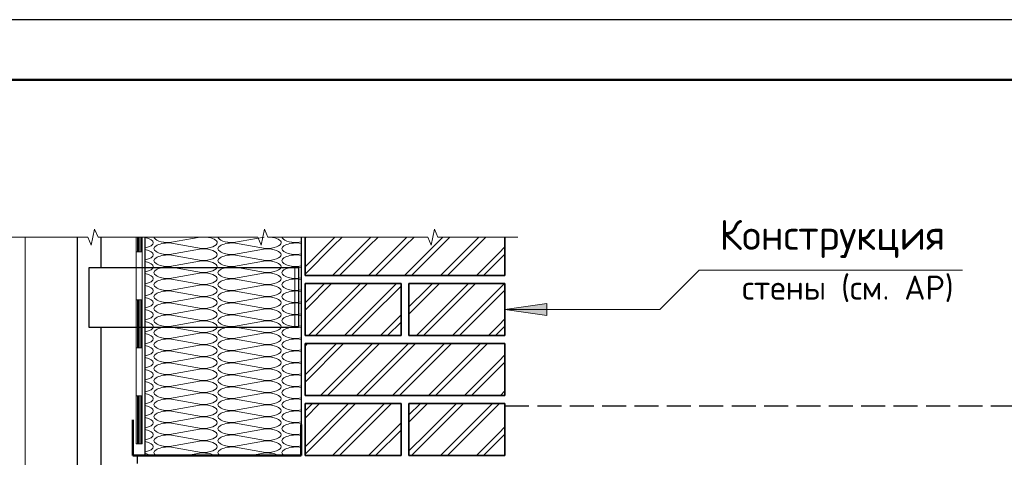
# Model space of a CAD drawing. Header units: millimetres. Extents: x 0 to 21000, y 0 to 14850.
# Tile 55 of 56: x 14638 to 18741, y 13027 to 14850. Entities that reach past the tile are written whole.
import ezdxf

# ---------------------------------------------------------------- set-up
doc = ezdxf.new("R2010")
doc.units = ezdxf.units.MM
doc.linetypes.add('______2', pattern=[135, 100, -35])
doc.layers.add('Standard', color=7, linetype='Continuous', lineweight=25)
doc.layers.add('Размерная линия_ общее', color=7, linetype='Continuous', lineweight=13)
doc.styles.add('ISOCPEUR', font='txt')

msp = doc.modelspace()

# ---------------------------------------------------------------- linework, layer by layer
at = {"layer": 'Standard', "color": 7, "linetype": 'Continuous', "lineweight": 25, "transparency": 33554687}
for p, q in [((21000, 14850), (0, 14850)), ((15160.2, 13034), (15160.2, 13944.2)), ((15160.2, 13034), (15160.2, 13944.2)), ((15810.2, 13944.2), (15810.2, 13034)), ((15810.2, 13944.2), (15810.2, 13034)), ((15810.2, 13034), (15160.2, 13034)), ((15810.2, 13034), (15160.2, 13034))]:
    msp.add_line(p, q, dxfattribs=at)
at = {"layer": 'Standard', "color": 7, "linetype": 'Continuous', "lineweight": 50, "transparency": 33554687}
for p, q in [((1000, 14600), (20750, 14600)), ((15109.8, 13183.2), (15109.8, 13034)), ((15109.8, 13183.2), (15109.8, 13034)), ((15810.2, 13034), (15810.2, 13163.2)), ((15810.2, 13034), (15810.2, 13163.2)), ((15109.8, 13034), (15810.2, 13034)), ((15109.8, 13034), (15810.2, 13034))]:
    msp.add_line(p, q, dxfattribs=at)
at = {"layer": 'Standard', "color": 7, "linetype": 'Continuous', "lineweight": 13, "transparency": 33554687}
for p, q in [((14935.9, 13910.9), (14950.1, 13977.6)), ((14950.1, 13977.6), (14964.2, 13944.2)), ((15644.1, 13910.9), (15658.3, 13977.6)), ((15658.3, 13977.6), (15672.5, 13944.2)), ((16352.4, 13910.9), (16366.5, 13977.6)), ((16366.5, 13977.6), (16380.7, 13944.2)), ((14588.9, 13944.2), (14921.7, 13944.2)), ((14921.7, 13944.2), (14935.9, 13910.9)), ((14964.2, 13944.2), (15297.1, 13944.2)), ((15262.4, 13921.3), (15389.6, 13944.2)), ((15262.4, 13921.3), (15389.6, 13944.2)), ((15395.8, 13896.3), (15262.4, 13920.3)), ((15395.8, 13896.3), (15262.4, 13920.3)), ((15297.1, 13944.2), (15630, 13944.2)), ((15529.1, 13921.3), (15656.2, 13944.2)), ((15529.1, 13921.3), (15656.2, 13944.2)), ((15662.4, 13896.3), (15529.1, 13920.3)), ((15662.4, 13896.3), (15529.1, 13920.3)), ((15630, 13944.2), (15644.1, 13910.9)), ((15672.5, 13944.2), (16005.3, 13944.2)), ((15795.8, 13921.3), (15810.2, 13924)), ((15795.8, 13921.3), (15810.2, 13924)), ((15810.2, 13917.7), (15795.8, 13920.3)), ((15810.2, 13917.7), (15795.8, 13920.3)), ((16005.3, 13944.2), (16338.2, 13944.2)), ((16338.2, 13944.2), (16352.4, 13910.9)), ((16380.7, 13944.2), (16713.6, 13944.2)), ((16713.6, 13944.2), (16713.6, 13944.2)), ((15262.4, 13871.3), (15395.8, 13895.3)), ((15262.4, 13871.3), (15395.8, 13895.3)), ((15529.1, 13871.3), (15662.4, 13895.3)), ((15529.1, 13871.3), (15662.4, 13895.3)), ((15795.8, 13871.3), (15810.2, 13874)), ((15795.8, 13871.3), (15810.2, 13874)), ((15395.8, 13846.3), (15262.4, 13870.3)), ((15395.8, 13846.3), (15262.4, 13870.3)), ((15262.4, 13821.3), (15395.8, 13845.3)), ((15262.4, 13821.3), (15395.8, 13845.3)), ((15662.4, 13846.3), (15529.1, 13870.3)), ((15662.4, 13846.3), (15529.1, 13870.3)), ((15529.1, 13821.3), (15662.4, 13845.3)), ((15529.1, 13821.3), (15662.4, 13845.3)), ((15810.2, 13867.7), (15795.8, 13870.3)), ((15810.2, 13867.7), (15795.8, 13870.3)), ((15395.8, 13796.3), (15262.4, 13820.3)), ((15395.8, 13796.3), (15262.4, 13820.3)), ((15262.4, 13771.3), (15395.8, 13795.3)), ((15262.4, 13771.3), (15395.8, 13795.3)), ((15662.4, 13796.3), (15529.1, 13820.3)), ((15662.4, 13796.3), (15529.1, 13820.3)), ((15529.1, 13771.3), (15662.4, 13795.3)), ((15529.1, 13771.3), (15662.4, 13795.3)), ((15800.2, 13817.1), (15784.1, 13817.1)), ((15784.1, 13817.1), (15784.1, 13567.1)), ((15800.2, 13817.1), (15784.1, 13817.1)), ((15784.1, 13817.1), (15784.1, 13567.1)), ((15795.8, 13821.3), (15810.2, 13824)), ((15795.8, 13821.3), (15810.2, 13824)), ((15810.2, 13817.7), (15795.8, 13820.3)), ((15810.2, 13817.7), (15795.8, 13820.3)), ((15800.2, 13567.1), (15800.2, 13817.1)), ((15800.2, 13567.1), (15800.2, 13817.1)), ((17469.8, 13806), (17306.2, 13642.4)), ((18566.6, 13806), (17469.8, 13806)), ((15395.8, 13746.3), (15262.4, 13770.3)), ((15395.8, 13746.3), (15262.4, 13770.3)), ((15662.4, 13746.3), (15529.1, 13770.3)), ((15662.4, 13746.3), (15529.1, 13770.3)), ((15795.8, 13771.3), (15810.2, 13774)), ((15795.8, 13771.3), (15810.2, 13774)), ((15810.2, 13767.7), (15795.8, 13770.3)), ((15810.2, 13767.7), (15795.8, 13770.3)), ((15262.4, 13721.3), (15395.8, 13745.3)), ((15262.4, 13721.3), (15395.8, 13745.3)), ((15395.8, 13696.3), (15262.4, 13720.3)), ((15395.8, 13696.3), (15262.4, 13720.3)), ((15529.1, 13721.3), (15662.4, 13745.3)), ((15529.1, 13721.3), (15662.4, 13745.3)), ((15662.4, 13696.3), (15529.1, 13720.3)), ((15662.4, 13696.3), (15529.1, 13720.3)), ((15795.8, 13721.3), (15810.2, 13724)), ((15795.8, 13721.3), (15810.2, 13724)), ((15810.2, 13717.7), (15795.8, 13720.3)), ((15810.2, 13717.7), (15795.8, 13720.3)), ((15262.4, 13671.3), (15395.8, 13695.3)), ((15262.4, 13671.3), (15395.8, 13695.3)), ((15395.8, 13646.3), (15262.4, 13670.3)), ((15395.8, 13646.3), (15262.4, 13670.3)), ((15529.1, 13671.3), (15662.4, 13695.3)), ((15529.1, 13671.3), (15662.4, 13695.3)), ((15662.4, 13646.3), (15529.1, 13670.3)), ((15662.4, 13646.3), (15529.1, 13670.3)), ((15795.8, 13671.3), (15810.2, 13674)), ((15795.8, 13671.3), (15810.2, 13674)), ((15810.2, 13667.7), (15795.8, 13670.3)), ((15810.2, 13667.7), (15795.8, 13670.3)), ((16835.2, 13667.4), (16660.2, 13642.4)), ((16835.2, 13617.4), (16835.2, 13667.4)), ((15262.4, 13621.3), (15395.8, 13645.3)), ((15262.4, 13621.3), (15395.8, 13645.3)), ((15529.1, 13621.3), (15662.4, 13645.3)), ((15529.1, 13621.3), (15662.4, 13645.3)), ((16660.2, 13642.4), (16660.2, 13642.4)), ((16660.2, 13642.4), (16660.2, 13642.4)), ((16660.2, 13642.4), (16660.2, 13642.4)), ((16660.2, 13642.4), (16835.2, 13617.4)), ((17306.2, 13642.4), (16660.2, 13642.4)), ((16835.2, 13642.4), (16847.7, 13642.4)), ((15395.8, 13596.3), (15262.4, 13620.3)), ((15395.8, 13596.3), (15262.4, 13620.3)), ((15262.4, 13571.3), (15395.8, 13595.3)), ((15262.4, 13571.3), (15395.8, 13595.3)), ((15662.4, 13596.3), (15529.1, 13620.3)), ((15662.4, 13596.3), (15529.1, 13620.3)), ((15529.1, 13571.3), (15662.4, 13595.3)), ((15529.1, 13571.3), (15662.4, 13595.3)), ((15795.8, 13621.3), (15810.2, 13624)), ((15795.8, 13621.3), (15810.2, 13624)), ((15810.2, 13617.7), (15795.8, 13620.3)), ((15810.2, 13617.7), (15795.8, 13620.3)), ((15395.8, 13546.3), (15262.4, 13570.3)), ((15395.8, 13546.3), (15262.4, 13570.3)), ((15262.4, 13521.3), (15395.8, 13545.3)), ((15262.4, 13521.3), (15395.8, 13545.3)), ((15662.4, 13546.3), (15529.1, 13570.3)), ((15662.4, 13546.3), (15529.1, 13570.3)), ((15529.1, 13521.3), (15662.4, 13545.3)), ((15529.1, 13521.3), (15662.4, 13545.3)), ((15784.1, 13567.1), (15800.2, 13567.1)), ((15784.1, 13567.1), (15800.2, 13567.1)), ((15795.8, 13571.3), (15810.2, 13574)), ((15795.8, 13571.3), (15810.2, 13574)), ((15810.2, 13567.7), (15795.8, 13570.3)), ((15810.2, 13567.7), (15795.8, 13570.3)), ((15395.8, 13496.3), (15262.4, 13520.3)), ((15395.8, 13496.3), (15262.4, 13520.3)), ((15662.4, 13496.3), (15529.1, 13520.3)), ((15662.4, 13496.3), (15529.1, 13520.3)), ((15795.8, 13521.3), (15810.2, 13524)), ((15795.8, 13521.3), (15810.2, 13524)), ((15810.2, 13517.7), (15795.8, 13520.3)), ((15810.2, 13517.7), (15795.8, 13520.3)), ((15262.4, 13471.3), (15395.8, 13495.3)), ((15262.4, 13471.3), (15395.8, 13495.3)), ((15395.8, 13446.3), (15262.4, 13470.3)), ((15395.8, 13446.3), (15262.4, 13470.3)), ((15529.1, 13471.3), (15662.4, 13495.3)), ((15529.1, 13471.3), (15662.4, 13495.3)), ((15662.4, 13446.3), (15529.1, 13470.3)), ((15662.4, 13446.3), (15529.1, 13470.3)), ((15795.8, 13471.3), (15810.2, 13474)), ((15795.8, 13471.3), (15810.2, 13474)), ((15810.2, 13467.7), (15795.8, 13470.3)), ((15810.2, 13467.7), (15795.8, 13470.3)), ((15262.4, 13421.3), (15395.8, 13445.3)), ((15262.4, 13421.3), (15395.8, 13445.3)), ((15395.8, 13396.3), (15262.4, 13420.3)), ((15395.8, 13396.3), (15262.4, 13420.3)), ((15529.1, 13421.3), (15662.4, 13445.3)), ((15529.1, 13421.3), (15662.4, 13445.3)), ((15662.4, 13396.3), (15529.1, 13420.3)), ((15662.4, 13396.3), (15529.1, 13420.3)), ((15795.8, 13421.3), (15810.2, 13424)), ((15795.8, 13421.3), (15810.2, 13424)), ((15810.2, 13417.7), (15795.8, 13420.3)), ((15810.2, 13417.7), (15795.8, 13420.3)), ((15262.4, 13371.3), (15395.8, 13395.3)), ((15262.4, 13371.3), (15395.8, 13395.3)), ((15529.1, 13371.3), (15662.4, 13395.3)), ((15529.1, 13371.3), (15662.4, 13395.3)), ((15395.8, 13346.3), (15262.4, 13370.3)), ((15395.8, 13346.3), (15262.4, 13370.3)), ((15262.4, 13321.3), (15395.8, 13345.3)), ((15262.4, 13321.3), (15395.8, 13345.3)), ((15662.4, 13346.3), (15529.1, 13370.3)), ((15662.4, 13346.3), (15529.1, 13370.3)), ((15529.1, 13321.3), (15662.4, 13345.3)), ((15529.1, 13321.3), (15662.4, 13345.3)), ((15795.8, 13371.3), (15810.2, 13374)), ((15795.8, 13371.3), (15810.2, 13374)), ((15810.2, 13367.7), (15795.8, 13370.3)), ((15810.2, 13367.7), (15795.8, 13370.3)), ((15395.8, 13296.3), (15262.4, 13320.3)), ((15395.8, 13296.3), (15262.4, 13320.3)), ((15662.4, 13296.3), (15529.1, 13320.3)), ((15662.4, 13296.3), (15529.1, 13320.3)), ((15795.8, 13321.3), (15810.2, 13324)), ((15795.8, 13321.3), (15810.2, 13324)), ((15810.2, 13317.7), (15795.8, 13320.3)), ((15810.2, 13317.7), (15795.8, 13320.3)), ((15262.4, 13271.3), (15395.8, 13295.3)), ((15262.4, 13271.3), (15395.8, 13295.3)), ((15395.8, 13246.3), (15262.4, 13270.3)), ((15395.8, 13246.3), (15262.4, 13270.3)), ((15529.1, 13271.3), (15662.4, 13295.3)), ((15529.1, 13271.3), (15662.4, 13295.3)), ((15662.4, 13246.3), (15529.1, 13270.3)), ((15662.4, 13246.3), (15529.1, 13270.3)), ((15795.8, 13271.3), (15810.2, 13274)), ((15795.8, 13271.3), (15810.2, 13274)), ((15810.2, 13267.7), (15795.8, 13270.3)), ((15810.2, 13267.7), (15795.8, 13270.3)), ((15262.4, 13221.3), (15395.8, 13245.3)), ((15262.4, 13221.3), (15395.8, 13245.3)), ((15395.8, 13196.3), (15262.4, 13220.3)), ((15395.8, 13196.3), (15262.4, 13220.3)), ((15529.1, 13221.3), (15662.4, 13245.3)), ((15529.1, 13221.3), (15662.4, 13245.3)), ((15662.4, 13196.3), (15529.1, 13220.3)), ((15662.4, 13196.3), (15529.1, 13220.3)), ((15795.8, 13221.3), (15810.2, 13224)), ((15795.8, 13221.3), (15810.2, 13224)), ((15810.2, 13217.7), (15795.8, 13220.3)), ((15810.2, 13217.7), (15795.8, 13220.3)), ((15262.4, 13171.3), (15395.8, 13195.3)), ((15262.4, 13171.3), (15395.8, 13195.3)), ((15529.1, 13171.3), (15662.4, 13195.3)), ((15529.1, 13171.3), (15662.4, 13195.3)), ((15795.8, 13171.3), (15810.2, 13174)), ((15795.8, 13171.3), (15810.2, 13174)), ((15395.8, 13146.3), (15262.4, 13170.3)), ((15395.8, 13146.3), (15262.4, 13170.3)), ((15262.4, 13121.3), (15395.8, 13145.3)), ((15262.4, 13121.3), (15395.8, 13145.3)), ((15662.4, 13146.3), (15529.1, 13170.3)), ((15662.4, 13146.3), (15529.1, 13170.3)), ((15529.1, 13121.3), (15662.4, 13145.3)), ((15529.1, 13121.3), (15662.4, 13145.3)), ((15810.2, 13167.7), (15795.8, 13170.3)), ((15810.2, 13167.7), (15795.8, 13170.3)), ((15395.8, 13096.3), (15262.4, 13120.3)), ((15395.8, 13096.3), (15262.4, 13120.3)), ((15262.4, 13071.3), (15395.8, 13095.3)), ((15262.4, 13071.3), (15395.8, 13095.3)), ((15662.4, 13096.3), (15529.1, 13120.3)), ((15662.4, 13096.3), (15529.1, 13120.3)), ((15529.1, 13071.3), (15662.4, 13095.3)), ((15529.1, 13071.3), (15662.4, 13095.3)), ((15795.8, 13121.3), (15810.2, 13124)), ((15795.8, 13121.3), (15810.2, 13124)), ((15810.2, 13117.7), (15795.8, 13120.3)), ((15810.2, 13117.7), (15795.8, 13120.3)), ((15395.8, 13046.3), (15262.4, 13070.3)), ((15395.8, 13046.3), (15262.4, 13070.3)), ((15662.4, 13046.3), (15529.1, 13070.3)), ((15662.4, 13046.3), (15529.1, 13070.3)), ((15795.8, 13071.3), (15810.2, 13074)), ((15795.8, 13071.3), (15810.2, 13074)), ((15810.2, 13067.7), (15795.8, 13070.3)), ((15810.2, 13067.7), (15795.8, 13070.3)), ((15332.6, 13034), (15395.8, 13045.3)), ((15332.6, 13034), (15395.8, 13045.3)), ((15599.2, 13034), (15662.4, 13045.3)), ((15599.2, 13034), (15662.4, 13045.3))]:
    msp.add_line(p, q, dxfattribs=at)
at = {"layer": 'Standard', "color": 7, "linetype": 'Continuous', "lineweight": 18, "transparency": 33554687}
for p, q in [((14660.2, 13944.2), (14660.2, 12199.6)), ((14660.2, 13944.2), (14660.2, 12199.6)), ((14876.9, 12199.6), (14876.9, 13944.2)), ((14876.9, 12199.6), (14876.9, 13944.2)), ((15123.5, 13882.7), (15123.5, 13944.2)), ((15123.5, 13882.7), (15123.5, 13944.2)), ((15128.4, 13882.7), (15128.4, 13944.2)), ((15128.4, 13882.7), (15128.4, 13944.2)), ((15133.5, 13882.7), (15133.5, 13944.2)), ((15133.5, 13882.7), (15133.5, 13944.2)), ((15138.4, 13882.7), (15138.4, 13944.2)), ((15138.4, 13882.7), (15138.4, 13944.2)), ((15143.5, 13882.7), (15143.5, 13944.2)), ((15143.5, 13882.7), (15143.5, 13944.2)), ((15148.5, 13882.7), (15148.5, 13944.2)), ((15148.5, 13882.7), (15148.5, 13944.2)), ((15123.5, 13482.7), (15123.5, 13882.7)), ((15148.5, 13882.7), (15123.5, 13882.7)), ((15148.5, 13882.7), (15123.5, 13882.7)), ((15123.5, 13482.7), (15123.5, 13882.7)), ((15148.5, 13882.7), (15123.5, 13882.7)), ((15148.5, 13882.7), (15123.5, 13882.7)), ((15148.5, 13482.7), (15148.5, 13882.7)), ((15148.5, 13482.7), (15148.5, 13882.7)), ((15148.5, 13682.7), (15123.5, 13682.7)), ((15148.5, 13682.7), (15123.5, 13682.7)), ((15128.4, 13482.7), (15128.4, 13682.7)), ((15128.4, 13482.7), (15128.4, 13682.7)), ((15133.5, 13482.7), (15133.5, 13682.7)), ((15133.5, 13482.7), (15133.5, 13682.7)), ((15138.4, 13482.7), (15138.4, 13682.7)), ((15138.4, 13482.7), (15138.4, 13682.7)), ((15143.5, 13482.7), (15143.5, 13682.7)), ((15143.5, 13482.7), (15143.5, 13682.7)), ((15123.5, 13082.7), (15123.5, 13482.7)), ((15148.5, 13482.7), (15123.5, 13482.7)), ((15148.5, 13482.7), (15123.5, 13482.7)), ((15123.5, 13082.7), (15123.5, 13482.7)), ((15148.5, 13482.7), (15123.5, 13482.7)), ((15148.5, 13482.7), (15123.5, 13482.7)), ((15148.5, 13082.7), (15148.5, 13482.7)), ((15148.5, 13082.7), (15148.5, 13482.7)), ((15148.5, 13282.7), (15123.5, 13282.7)), ((15148.5, 13282.7), (15123.5, 13282.7)), ((15128.4, 13082.7), (15128.4, 13282.7)), ((15128.4, 13082.7), (15128.4, 13282.7)), ((15133.5, 13082.7), (15133.5, 13282.7)), ((15133.5, 13082.7), (15133.5, 13282.7)), ((15138.4, 13082.7), (15138.4, 13282.7)), ((15138.4, 13082.7), (15138.4, 13282.7)), ((15143.5, 13082.7), (15143.5, 13282.7)), ((15143.5, 13082.7), (15143.5, 13282.7)), ((15148.5, 13082.7), (15123.5, 13082.7)), ((15148.5, 13082.7), (15123.5, 13082.7))]:
    msp.add_line(p, q, dxfattribs=at)
at = {"layer": 'Standard', "color": 7, "linetype": 'Continuous', "lineweight": -3, "transparency": 33554687}
for p, q in [((14876.9, 13944.2), (14876.9, 12199.6)), ((14876.9, 13944.2), (14876.9, 12199.6)), ((14976.9, 13817.1), (14976.9, 13944.2)), ((14976.9, 13817.1), (14976.9, 13944.2)), ((15826.9, 13940), (15831.1, 13944.2)), ((15826.9, 13940), (15831.1, 13944.2)), ((15914.7, 13907.8), (15951.1, 13944.2)), ((15914.7, 13907.8), (15951.1, 13944.2)), ((15944.7, 13907.8), (15981.1, 13944.2)), ((15944.7, 13907.8), (15981.1, 13944.2)), ((16064.7, 13907.8), (16101.1, 13944.2)), ((16064.7, 13907.8), (16101.1, 13944.2)), ((16094.7, 13907.8), (16131.1, 13944.2)), ((16094.7, 13907.8), (16131.1, 13944.2)), ((16214.7, 13907.8), (16251.1, 13944.2)), ((16214.7, 13907.8), (16251.1, 13944.2)), ((16244.7, 13907.8), (16281.1, 13944.2)), ((16244.7, 13907.8), (16281.1, 13944.2)), ((16364.7, 13907.8), (16401.1, 13944.2)), ((16364.7, 13907.8), (16401.1, 13944.2)), ((16394.7, 13907.8), (16431.1, 13944.2)), ((16394.7, 13907.8), (16431.1, 13944.2)), ((16514.7, 13907.8), (16551.1, 13944.2)), ((16514.7, 13907.8), (16551.1, 13944.2)), ((16544.7, 13907.8), (16581.1, 13944.2)), ((16544.7, 13907.8), (16581.1, 13944.2)), ((15826.9, 13820), (15914.7, 13907.8)), ((15826.9, 13790), (15944.7, 13907.8)), ((15826.9, 13820), (15914.7, 13907.8)), ((15826.9, 13790), (15944.7, 13907.8)), ((15941, 13784.1), (16034.7, 13877.8)), ((15941, 13784.1), (16034.7, 13877.8)), ((16034.7, 13877.8), (16064.7, 13907.8)), ((16034.7, 13847.8), (16094.7, 13907.8)), ((16034.7, 13877.8), (16064.7, 13907.8)), ((16034.7, 13847.8), (16094.7, 13907.8)), ((16091, 13784.1), (16214.7, 13907.8)), ((16091, 13784.1), (16214.7, 13907.8)), ((16121, 13784.1), (16244.7, 13907.8)), ((16121, 13784.1), (16244.7, 13907.8)), ((16241, 13784.1), (16334.7, 13877.8)), ((16241, 13784.1), (16334.7, 13877.8)), ((16334.7, 13877.8), (16364.7, 13907.8)), ((16334.7, 13847.8), (16394.7, 13907.8)), ((16334.7, 13877.8), (16364.7, 13907.8)), ((16334.7, 13847.8), (16394.7, 13907.8)), ((16391, 13784.1), (16514.7, 13907.8)), ((16391, 13784.1), (16514.7, 13907.8)), ((16421, 13784.1), (16544.7, 13907.8)), ((16421, 13784.1), (16544.7, 13907.8)), ((16541, 13784.1), (16634.7, 13877.8)), ((16541, 13784.1), (16634.7, 13877.8)), ((16634.7, 13877.8), (16660.2, 13903.4)), ((16634.7, 13877.8), (16660.2, 13903.4)), ((16634.7, 13847.8), (16660.2, 13873.4)), ((16634.7, 13847.8), (16660.2, 13873.4)), ((15971, 13784.1), (16034.7, 13847.8)), ((15971, 13784.1), (16034.7, 13847.8)), ((16271, 13784.1), (16334.7, 13847.8)), ((16271, 13784.1), (16334.7, 13847.8)), ((16571, 13784.1), (16634.7, 13847.8)), ((16571, 13784.1), (16634.7, 13847.8)), ((14926.9, 13817.1), (15784.1, 13817.1)), ((14926.9, 13817.1), (15784.1, 13817.1)), ((14926.9, 13567.1), (14926.9, 13817.1)), ((14926.9, 13567.1), (14926.9, 13817.1)), ((15784.1, 13817.1), (15800.2, 13817.1)), ((15784.1, 13817.1), (15800.2, 13817.1)), ((15800.2, 13817.1), (15800.2, 13567.1)), ((15800.2, 13817.1), (15800.2, 13567.1)), ((15826.9, 13670), (15907.7, 13750.8)), ((15826.9, 13640), (15937.7, 13750.8)), ((15826.9, 13670), (15907.7, 13750.8)), ((15826.9, 13640), (15937.7, 13750.8)), ((16034.7, 13727.8), (16057.7, 13750.8)), ((16034.7, 13697.8), (16087.7, 13750.8)), ((16034.7, 13727.8), (16057.7, 13750.8)), ((16034.7, 13697.8), (16087.7, 13750.8)), ((16064.7, 13607.8), (16207.7, 13750.8)), ((16064.7, 13607.8), (16207.7, 13750.8)), ((16334.7, 13727.8), (16357.7, 13750.8)), ((16334.7, 13697.8), (16387.7, 13750.8)), ((16334.7, 13727.8), (16357.7, 13750.8)), ((16334.7, 13697.8), (16387.7, 13750.8)), ((16364.7, 13607.8), (16507.7, 13750.8)), ((16364.7, 13607.8), (16507.7, 13750.8)), ((16394.7, 13607.8), (16537.7, 13750.8)), ((16394.7, 13607.8), (16537.7, 13750.8)), ((16634.7, 13727.8), (16657.7, 13750.8)), ((16634.7, 13727.8), (16657.7, 13750.8)), ((15914.7, 13607.8), (16034.7, 13727.8)), ((15914.7, 13607.8), (16034.7, 13727.8)), ((16094.7, 13607.8), (16226.9, 13740)), ((16094.7, 13607.8), (16226.9, 13740)), ((16260.2, 13653.4), (16334.7, 13727.8)), ((16260.2, 13653.4), (16334.7, 13727.8)), ((16514.7, 13607.8), (16634.7, 13727.8)), ((16514.7, 13607.8), (16634.7, 13727.8)), ((16634.7, 13697.8), (16660.2, 13723.4)), ((16634.7, 13697.8), (16660.2, 13723.4)), ((15944.7, 13607.8), (16034.7, 13697.8)), ((15944.7, 13607.8), (16034.7, 13697.8)), ((16260.2, 13623.4), (16334.7, 13697.8)), ((16260.2, 13623.4), (16334.7, 13697.8)), ((16544.7, 13607.8), (16634.7, 13697.8)), ((16544.7, 13607.8), (16634.7, 13697.8)), ((15841, 13534.1), (15914.7, 13607.8)), ((15841, 13534.1), (15914.7, 13607.8)), ((15871, 13534.1), (15944.7, 13607.8)), ((15871, 13534.1), (15944.7, 13607.8)), ((16034.7, 13577.8), (16064.7, 13607.8)), ((16034.7, 13547.8), (16094.7, 13607.8)), ((16034.7, 13577.8), (16064.7, 13607.8)), ((16034.7, 13547.8), (16094.7, 13607.8)), ((16141, 13534.1), (16214.7, 13607.8)), ((16141, 13534.1), (16214.7, 13607.8)), ((16171, 13534.1), (16226.9, 13590)), ((16171, 13534.1), (16226.9, 13590)), ((16214.7, 13607.8), (16226.9, 13620)), ((16214.7, 13607.8), (16226.9, 13620)), ((16334.7, 13577.8), (16364.7, 13607.8)), ((16334.7, 13547.8), (16394.7, 13607.8)), ((16334.7, 13577.8), (16364.7, 13607.8)), ((16334.7, 13547.8), (16394.7, 13607.8)), ((16441, 13534.1), (16514.7, 13607.8)), ((16441, 13534.1), (16514.7, 13607.8)), ((16471, 13534.1), (16544.7, 13607.8)), ((16471, 13534.1), (16544.7, 13607.8)), ((16634.7, 13577.8), (16660.2, 13603.4)), ((16634.7, 13577.8), (16660.2, 13603.4)), ((15784.1, 13567.1), (14926.9, 13567.1)), ((15784.1, 13567.1), (14926.9, 13567.1)), ((14976.9, 12199.6), (14976.9, 13567.1)), ((14976.9, 12199.6), (14976.9, 13567.1)), ((15800.2, 13567.1), (15784.1, 13567.1)), ((15800.2, 13567.1), (15784.1, 13567.1)), ((15991, 13534.1), (16034.7, 13577.8)), ((15991, 13534.1), (16034.7, 13577.8)), ((16021, 13534.1), (16034.7, 13547.8)), ((16021, 13534.1), (16034.7, 13547.8)), ((16291, 13534.1), (16334.7, 13577.8)), ((16291, 13534.1), (16334.7, 13577.8)), ((16321, 13534.1), (16334.7, 13547.8)), ((16321, 13534.1), (16334.7, 13547.8)), ((16591, 13534.1), (16634.7, 13577.8)), ((16591, 13534.1), (16634.7, 13577.8)), ((16621, 13534.1), (16634.7, 13547.8)), ((16621, 13534.1), (16634.7, 13547.8)), ((16634.7, 13547.8), (16660.2, 13573.4)), ((16634.7, 13547.8), (16660.2, 13573.4)), ((15826.9, 13490), (15837.7, 13500.8)), ((15826.9, 13370), (15957.7, 13500.8)), ((15826.9, 13340), (15987.7, 13500.8)), ((15826.9, 13490), (15837.7, 13500.8)), ((15826.9, 13370), (15957.7, 13500.8)), ((15826.9, 13340), (15987.7, 13500.8)), ((16034.7, 13427.8), (16107.7, 13500.8)), ((16034.7, 13397.8), (16137.7, 13500.8)), ((16034.7, 13427.8), (16107.7, 13500.8)), ((16034.7, 13397.8), (16137.7, 13500.8)), ((16064.7, 13307.8), (16257.7, 13500.8)), ((16064.7, 13307.8), (16257.7, 13500.8)), ((16094.7, 13307.8), (16287.7, 13500.8)), ((16094.7, 13307.8), (16287.7, 13500.8)), ((16334.7, 13427.8), (16407.7, 13500.8)), ((16334.7, 13397.8), (16437.7, 13500.8)), ((16334.7, 13427.8), (16407.7, 13500.8)), ((16334.7, 13397.8), (16437.7, 13500.8)), ((16364.7, 13307.8), (16557.7, 13500.8)), ((16364.7, 13307.8), (16557.7, 13500.8)), ((16394.7, 13307.8), (16587.7, 13500.8)), ((16394.7, 13307.8), (16587.7, 13500.8)), ((15914.7, 13307.8), (16034.7, 13427.8)), ((15914.7, 13307.8), (16034.7, 13427.8)), ((16214.7, 13307.8), (16334.7, 13427.8)), ((16214.7, 13307.8), (16334.7, 13427.8)), ((16514.7, 13307.8), (16634.7, 13427.8)), ((16514.7, 13307.8), (16634.7, 13427.8)), ((16634.7, 13427.8), (16660.2, 13453.4)), ((16634.7, 13427.8), (16660.2, 13453.4)), ((16634.7, 13397.8), (16660.2, 13423.4)), ((16634.7, 13397.8), (16660.2, 13423.4)), ((15944.7, 13307.8), (16034.7, 13397.8)), ((15944.7, 13307.8), (16034.7, 13397.8)), ((16244.7, 13307.8), (16334.7, 13397.8)), ((16244.7, 13307.8), (16334.7, 13397.8)), ((16544.7, 13307.8), (16634.7, 13397.8)), ((16544.7, 13307.8), (16634.7, 13397.8)), ((15891, 13284.1), (15914.7, 13307.8)), ((15891, 13284.1), (15914.7, 13307.8)), ((15921, 13284.1), (15944.7, 13307.8)), ((15921, 13284.1), (15944.7, 13307.8)), ((16041, 13284.1), (16064.7, 13307.8)), ((16041, 13284.1), (16064.7, 13307.8)), ((16071, 13284.1), (16094.7, 13307.8)), ((16071, 13284.1), (16094.7, 13307.8)), ((16191, 13284.1), (16214.7, 13307.8)), ((16191, 13284.1), (16214.7, 13307.8)), ((16221, 13284.1), (16244.7, 13307.8)), ((16221, 13284.1), (16244.7, 13307.8)), ((16341, 13284.1), (16364.7, 13307.8)), ((16341, 13284.1), (16364.7, 13307.8)), ((16371, 13284.1), (16394.7, 13307.8)), ((16371, 13284.1), (16394.7, 13307.8)), ((16491, 13284.1), (16514.7, 13307.8)), ((16491, 13284.1), (16514.7, 13307.8)), ((16521, 13284.1), (16544.7, 13307.8)), ((16521, 13284.1), (16544.7, 13307.8)), ((16641, 13284.1), (16660.2, 13303.4)), ((16641, 13284.1), (16660.2, 13303.4)), ((15826.9, 13220), (15857.7, 13250.8)), ((15826.9, 13190), (15887.7, 13250.8)), ((15826.9, 13070), (16007.7, 13250.8)), ((15826.9, 13220), (15857.7, 13250.8)), ((15826.9, 13190), (15887.7, 13250.8)), ((15826.9, 13070), (16007.7, 13250.8)), ((15826.9, 13040), (16034.7, 13247.8)), ((15826.9, 13040), (16034.7, 13247.8)), ((16034.7, 13247.8), (16037.7, 13250.8)), ((16034.7, 13127.8), (16157.7, 13250.8)), ((16034.7, 13097.8), (16187.7, 13250.8)), ((16034.7, 13247.8), (16037.7, 13250.8)), ((16034.7, 13127.8), (16157.7, 13250.8)), ((16034.7, 13097.8), (16187.7, 13250.8)), ((16260.2, 13203.4), (16307.7, 13250.8)), ((16260.2, 13203.4), (16307.7, 13250.8)), ((16260.2, 13173.4), (16334.7, 13247.8)), ((16260.2, 13173.4), (16334.7, 13247.8)), ((16334.7, 13247.8), (16337.7, 13250.8)), ((16334.7, 13127.8), (16457.7, 13250.8)), ((16334.7, 13097.8), (16487.7, 13250.8)), ((16334.7, 13247.8), (16337.7, 13250.8)), ((16334.7, 13127.8), (16457.7, 13250.8)), ((16334.7, 13097.8), (16487.7, 13250.8)), ((16391, 13034.1), (16607.7, 13250.8)), ((16391, 13034.1), (16607.7, 13250.8)), ((16421, 13034.1), (16634.7, 13247.8)), ((16421, 13034.1), (16634.7, 13247.8)), ((16634.7, 13247.8), (16637.7, 13250.8)), ((16634.7, 13247.8), (16637.7, 13250.8)), ((16091, 13034.1), (16226.9, 13170)), ((16091, 13034.1), (16226.9, 13170)), ((16121, 13034.1), (16226.9, 13140)), ((16121, 13034.1), (16226.9, 13140)), ((16634.7, 13127.8), (16660.2, 13153.4)), ((16634.7, 13127.8), (16660.2, 13153.4)), ((15941, 13034.1), (16034.7, 13127.8)), ((15941, 13034.1), (16034.7, 13127.8)), ((15971, 13034.1), (16034.7, 13097.8)), ((15971, 13034.1), (16034.7, 13097.8)), ((16260.2, 13053.4), (16334.7, 13127.8)), ((16260.2, 13053.4), (16334.7, 13127.8)), ((16271, 13034.1), (16334.7, 13097.8)), ((16271, 13034.1), (16334.7, 13097.8)), ((16541, 13034.1), (16634.7, 13127.8)), ((16541, 13034.1), (16634.7, 13127.8)), ((16571, 13034.1), (16634.7, 13097.8)), ((16571, 13034.1), (16634.7, 13097.8)), ((16634.7, 13097.8), (16660.2, 13123.4)), ((16634.7, 13097.8), (16660.2, 13123.4))]:
    msp.add_line(p, q, dxfattribs=at)
at = {"layer": 'Standard', "color": 7, "linetype": 'Continuous', "lineweight": 35, "transparency": 33554687}
for p, q in [((15826.9, 13944.2), (15826.9, 13784.1)), ((15826.9, 13944.2), (15826.9, 13784.1)), ((16660.2, 13784.1), (16660.2, 13944.2)), ((16660.2, 13784.1), (16660.2, 13944.2)), ((15826.9, 13784.1), (16660.2, 13784.1)), ((15826.9, 13784.1), (16660.2, 13784.1)), ((16226.9, 13750.8), (15826.9, 13750.8)), ((15826.9, 13750.8), (15826.9, 13534.1)), ((16226.9, 13750.8), (15826.9, 13750.8)), ((15826.9, 13750.8), (15826.9, 13534.1)), ((16226.9, 13534.1), (16226.9, 13750.8)), ((16226.9, 13534.1), (16226.9, 13750.8)), ((16260.2, 13750.8), (16660.2, 13750.8)), ((16260.2, 13534.1), (16260.2, 13750.8)), ((16260.2, 13750.8), (16660.2, 13750.8)), ((16260.2, 13534.1), (16260.2, 13750.8)), ((16660.2, 13750.8), (16660.2, 13534.1)), ((16660.2, 13750.8), (16660.2, 13534.1)), ((15826.9, 13534.1), (16226.9, 13534.1)), ((15826.9, 13534.1), (16226.9, 13534.1)), ((16660.2, 13534.1), (16260.2, 13534.1)), ((16660.2, 13534.1), (16260.2, 13534.1)), ((16660.2, 13500.8), (15826.9, 13500.8)), ((15826.9, 13500.8), (15826.9, 13284.1)), ((16660.2, 13500.8), (15826.9, 13500.8)), ((15826.9, 13500.8), (15826.9, 13284.1)), ((16660.2, 13284.1), (16660.2, 13500.8)), ((16660.2, 13284.1), (16660.2, 13500.8)), ((15826.9, 13284.1), (16660.2, 13284.1)), ((15826.9, 13284.1), (16660.2, 13284.1)), ((16226.9, 13250.8), (15826.9, 13250.8)), ((15826.9, 13250.8), (15826.9, 13034.1)), ((16226.9, 13250.8), (15826.9, 13250.8)), ((15826.9, 13250.8), (15826.9, 13034.1)), ((16226.9, 13034.1), (16226.9, 13250.8)), ((16226.9, 13034.1), (16226.9, 13250.8)), ((16260.2, 13250.8), (16660.2, 13250.8)), ((16260.2, 13034.1), (16260.2, 13250.8)), ((16260.2, 13250.8), (16660.2, 13250.8)), ((16260.2, 13034.1), (16260.2, 13250.8)), ((16660.2, 13250.8), (16660.2, 13034.1)), ((16660.2, 13250.8), (16660.2, 13034.1)), ((15826.9, 13034.1), (16226.9, 13034.1)), ((15826.9, 13034.1), (16226.9, 13034.1)), ((16660.2, 13034.1), (16260.2, 13034.1)), ((16660.2, 13034.1), (16260.2, 13034.1))]:
    msp.add_line(p, q, dxfattribs=at)
at = {"layer": 'Standard', "color": 7, "linetype": '______2', "lineweight": 25, "transparency": 33554687}
msp.add_line((16660.2, 13240.9), (19290.2, 13240.9), dxfattribs=at)
at = {"layer": 'Standard', "color": 7, "linetype": 'Continuous', "lineweight": 13, "transparency": 33554687}
for centre, start_param, end_param in [((15129.1, 13920.8), 3.141593, 4.215354), ((15129.1, 13920.8), 3.141593, 4.215354), ((15129.1, 13920.8), 2.067831, 3.141593), ((15129.1, 13920.8), 2.067831, 3.141593), ((15262.4, 13895.8), 4.712389, 7.853982), ((15262.4, 13895.8), 4.712389, 7.853982), ((15262.4, 13945.8), 0.065941, 1.570796), ((15262.4, 13945.8), 0.065941, 1.570796), ((15395.8, 13920.8), 1.570796, 3.141593), ((15395.8, 13920.8), 1.570796, 3.141593), ((15395.8, 13920.8), 3.141593, 4.409621), ((15395.8, 13920.8), 3.141593, 4.409621), ((15529.1, 13895.8), 4.712389, 7.853982), ((15529.1, 13895.8), 4.712389, 7.853982), ((15529.1, 13945.8), 0.065941, 1.570796), ((15529.1, 13945.8), 0.065941, 1.570796), ((15662.4, 13920.8), 1.570796, 3.141593), ((15662.4, 13920.8), 1.570796, 3.141593), ((15662.4, 13920.8), 3.141593, 4.409621), ((15662.4, 13920.8), 3.141593, 4.409621), ((15795.8, 13895.8), 4.712389, 7.853982), ((15795.8, 13895.8), 4.712389, 7.853982), ((15795.8, 13945.8), 0.065941, 1.570796), ((15795.8, 13945.8), 0.065941, 1.570796), ((15129.1, 13870.8), 3.141593, 4.215354), ((15129.1, 13870.8), 3.141593, 4.215354), ((15129.1, 13870.8), 2.067831, 3.141593), ((15129.1, 13870.8), 2.067831, 3.141593), ((15395.8, 13870.8), 3.141593, 4.712389), ((15395.8, 13870.8), 3.141593, 4.712389), ((15395.8, 13870.8), 1.570796, 3.141593), ((15395.8, 13870.8), 1.570796, 3.141593), ((15662.4, 13870.8), 3.141593, 4.712389), ((15662.4, 13870.8), 3.141593, 4.712389), ((15662.4, 13870.8), 1.570796, 3.141593), ((15662.4, 13870.8), 1.570796, 3.141593), ((15129.1, 13820.8), 3.141593, 4.215354), ((15129.1, 13820.8), 3.141593, 4.215354), ((15262.4, 13845.8), 4.712389, 7.853982), ((15262.4, 13845.8), 4.712389, 7.853982), ((15395.8, 13820.8), 3.141593, 4.712389), ((15395.8, 13820.8), 3.141593, 4.712389), ((15529.1, 13845.8), 4.712389, 7.853982), ((15529.1, 13845.8), 4.712389, 7.853982), ((15662.4, 13820.8), 3.141593, 4.712389), ((15662.4, 13820.8), 3.141593, 4.712389), ((15795.8, 13845.8), 4.712389, 7.853982), ((15795.8, 13845.8), 4.712389, 7.853982), ((15129.1, 13820.8), 2.067831, 3.141593), ((15129.1, 13820.8), 2.067831, 3.141593), ((15129.1, 13770.8), 3.141593, 4.215354), ((15129.1, 13770.8), 3.141593, 4.215354), ((15262.4, 13795.8), 4.712389, 7.853982), ((15262.4, 13795.8), 4.712389, 7.853982), ((15395.8, 13820.8), 1.570796, 3.141593), ((15395.8, 13820.8), 1.570796, 3.141593), ((15395.8, 13770.8), 3.141593, 4.712389), ((15395.8, 13770.8), 3.141593, 4.712389), ((15529.1, 13795.8), 4.712389, 7.853982), ((15529.1, 13795.8), 4.712389, 7.853982), ((15662.4, 13820.8), 1.570796, 3.141593), ((15662.4, 13820.8), 1.570796, 3.141593), ((15662.4, 13770.8), 3.141593, 4.712389), ((15662.4, 13770.8), 3.141593, 4.712389), ((15795.8, 13795.8), 4.712389, 7.853982), ((15795.8, 13795.8), 4.712389, 7.853982), ((15129.1, 13770.8), 2.067831, 3.141593), ((15129.1, 13770.8), 2.067831, 3.141593), ((15262.4, 13745.8), 4.712389, 7.853982), ((15262.4, 13745.8), 4.712389, 7.853982), ((15395.8, 13770.8), 1.570796, 3.141593), ((15395.8, 13770.8), 1.570796, 3.141593), ((15529.1, 13745.8), 4.712389, 7.853982), ((15529.1, 13745.8), 4.712389, 7.853982), ((15662.4, 13770.8), 1.570796, 3.141593), ((15662.4, 13770.8), 1.570796, 3.141593), ((15795.8, 13745.8), 4.712389, 7.853982), ((15795.8, 13745.8), 4.712389, 7.853982), ((15129.1, 13720.8), 3.141593, 4.215354), ((15129.1, 13720.8), 3.141593, 4.215354), ((15129.1, 13720.8), 2.067831, 3.141593), ((15129.1, 13720.8), 2.067831, 3.141593), ((15262.4, 13695.8), 4.712389, 7.853982), ((15262.4, 13695.8), 4.712389, 7.853982), ((15395.8, 13720.8), 3.141593, 4.712389), ((15395.8, 13720.8), 3.141593, 4.712389), ((15395.8, 13720.8), 1.570796, 3.141593), ((15395.8, 13720.8), 1.570796, 3.141593), ((15529.1, 13695.8), 4.712389, 7.853982), ((15529.1, 13695.8), 4.712389, 7.853982), ((15662.4, 13720.8), 3.141593, 4.712389), ((15662.4, 13720.8), 3.141593, 4.712389), ((15662.4, 13720.8), 1.570796, 3.141593), ((15662.4, 13720.8), 1.570796, 3.141593), ((15795.8, 13695.8), 4.712389, 7.853982), ((15795.8, 13695.8), 4.712389, 7.853982), ((15129.1, 13670.8), 3.141593, 4.215354), ((15129.1, 13670.8), 3.141593, 4.215354), ((15129.1, 13670.8), 2.067831, 3.141593), ((15129.1, 13670.8), 2.067831, 3.141593), ((15262.4, 13645.8), 4.712389, 7.853982), ((15262.4, 13645.8), 4.712389, 7.853982), ((15395.8, 13670.8), 3.141593, 4.712389), ((15395.8, 13670.8), 3.141593, 4.712389), ((15395.8, 13670.8), 1.570796, 3.141593), ((15395.8, 13670.8), 1.570796, 3.141593), ((15529.1, 13645.8), 4.712389, 7.853982), ((15529.1, 13645.8), 4.712389, 7.853982), ((15662.4, 13670.8), 3.141593, 4.712389), ((15662.4, 13670.8), 3.141593, 4.712389), ((15662.4, 13670.8), 1.570796, 3.141593), ((15662.4, 13670.8), 1.570796, 3.141593), ((15795.8, 13645.8), 4.712389, 7.853982), ((15795.8, 13645.8), 4.712389, 7.853982), ((15129.1, 13620.8), 3.141593, 4.215354), ((15129.1, 13620.8), 3.141593, 4.215354), ((15395.8, 13620.8), 3.141593, 4.712389), ((15395.8, 13620.8), 3.141593, 4.712389), ((15662.4, 13620.8), 3.141593, 4.712389), ((15662.4, 13620.8), 3.141593, 4.712389), ((15129.1, 13620.8), 2.067831, 3.141593), ((15129.1, 13620.8), 2.067831, 3.141593), ((15129.1, 13570.8), 3.141593, 4.215354), ((15129.1, 13570.8), 3.141593, 4.215354), ((15262.4, 13595.8), 4.712389, 7.853982), ((15262.4, 13595.8), 4.712389, 7.853982), ((15395.8, 13620.8), 1.570796, 3.141593), ((15395.8, 13620.8), 1.570796, 3.141593), ((15395.8, 13570.8), 3.141593, 4.712389), ((15395.8, 13570.8), 3.141593, 4.712389), ((15529.1, 13595.8), 4.712389, 7.853982), ((15529.1, 13595.8), 4.712389, 7.853982), ((15662.4, 13620.8), 1.570796, 3.141593), ((15662.4, 13620.8), 1.570796, 3.141593), ((15662.4, 13570.8), 3.141593, 4.712389), ((15662.4, 13570.8), 3.141593, 4.712389), ((15795.8, 13595.8), 4.712389, 7.853982), ((15795.8, 13595.8), 4.712389, 7.853982), ((15129.1, 13570.8), 2.067831, 3.141593), ((15129.1, 13570.8), 2.067831, 3.141593), ((15129.1, 13520.8), 3.141593, 4.215354), ((15129.1, 13520.8), 3.141593, 4.215354), ((15262.4, 13545.8), 4.712389, 7.853982), ((15262.4, 13545.8), 4.712389, 7.853982), ((15395.8, 13570.8), 1.570796, 3.141593), ((15395.8, 13570.8), 1.570796, 3.141593), ((15395.8, 13520.8), 3.141593, 4.712389), ((15395.8, 13520.8), 3.141593, 4.712389), ((15529.1, 13545.8), 4.712389, 7.853982), ((15529.1, 13545.8), 4.712389, 7.853982), ((15662.4, 13570.8), 1.570796, 3.141593), ((15662.4, 13570.8), 1.570796, 3.141593), ((15662.4, 13520.8), 3.141593, 4.712389), ((15662.4, 13520.8), 3.141593, 4.712389), ((15795.8, 13545.8), 4.712389, 7.853982), ((15795.8, 13545.8), 4.712389, 7.853982), ((15129.1, 13520.8), 2.067831, 3.141593), ((15129.1, 13520.8), 2.067831, 3.141593), ((15262.4, 13495.8), 4.712389, 7.853982), ((15262.4, 13495.8), 4.712389, 7.853982), ((15395.8, 13520.8), 1.570796, 3.141593), ((15395.8, 13520.8), 1.570796, 3.141593), ((15529.1, 13495.8), 4.712389, 7.853982), ((15529.1, 13495.8), 4.712389, 7.853982), ((15662.4, 13520.8), 1.570796, 3.141593), ((15662.4, 13520.8), 1.570796, 3.141593), ((15795.8, 13495.8), 4.712389, 7.853982), ((15795.8, 13495.8), 4.712389, 7.853982), ((15129.1, 13470.8), 3.141593, 4.215354), ((15129.1, 13470.8), 3.141593, 4.215354), ((15129.1, 13470.8), 2.067831, 3.141593), ((15129.1, 13470.8), 2.067831, 3.141593), ((15262.4, 13445.8), 4.712389, 7.853982), ((15262.4, 13445.8), 4.712389, 7.853982), ((15395.8, 13470.8), 3.141593, 4.712389), ((15395.8, 13470.8), 3.141593, 4.712389), ((15395.8, 13470.8), 1.570796, 3.141593), ((15395.8, 13470.8), 1.570796, 3.141593), ((15529.1, 13445.8), 4.712389, 7.853982), ((15529.1, 13445.8), 4.712389, 7.853982), ((15662.4, 13470.8), 3.141593, 4.712389), ((15662.4, 13470.8), 3.141593, 4.712389), ((15662.4, 13470.8), 1.570796, 3.141593), ((15662.4, 13470.8), 1.570796, 3.141593), ((15795.8, 13445.8), 4.712389, 7.853982), ((15795.8, 13445.8), 4.712389, 7.853982), ((15129.1, 13420.8), 3.141593, 4.215354), ((15129.1, 13420.8), 3.141593, 4.215354), ((15129.1, 13420.8), 2.067831, 3.141593), ((15129.1, 13420.8), 2.067831, 3.141593), ((15262.4, 13395.8), 4.712389, 7.853982), ((15262.4, 13395.8), 4.712389, 7.853982), ((15395.8, 13420.8), 3.141593, 4.712389), ((15395.8, 13420.8), 3.141593, 4.712389), ((15395.8, 13420.8), 1.570796, 3.141593), ((15395.8, 13420.8), 1.570796, 3.141593), ((15529.1, 13395.8), 4.712389, 7.853982), ((15529.1, 13395.8), 4.712389, 7.853982), ((15662.4, 13420.8), 3.141593, 4.712389), ((15662.4, 13420.8), 3.141593, 4.712389), ((15662.4, 13420.8), 1.570796, 3.141593), ((15662.4, 13420.8), 1.570796, 3.141593), ((15795.8, 13395.8), 4.712389, 7.853982), ((15795.8, 13395.8), 4.712389, 7.853982), ((15129.1, 13370.8), 3.141593, 4.215354), ((15129.1, 13370.8), 3.141593, 4.215354), ((15395.8, 13370.8), 3.141593, 4.712389), ((15395.8, 13370.8), 3.141593, 4.712389), ((15662.4, 13370.8), 3.141593, 4.712389), ((15662.4, 13370.8), 3.141593, 4.712389), ((15129.1, 13370.8), 2.067831, 3.141593), ((15129.1, 13370.8), 2.067831, 3.141593), ((15129.1, 13320.8), 3.141593, 4.215354), ((15129.1, 13320.8), 3.141593, 4.215354), ((15262.4, 13345.8), 4.712389, 7.853982), ((15262.4, 13345.8), 4.712389, 7.853982), ((15395.8, 13370.8), 1.570796, 3.141593), ((15395.8, 13370.8), 1.570796, 3.141593), ((15395.8, 13320.8), 3.141593, 4.712389), ((15395.8, 13320.8), 3.141593, 4.712389), ((15529.1, 13345.8), 4.712389, 7.853982), ((15529.1, 13345.8), 4.712389, 7.853982), ((15662.4, 13370.8), 1.570796, 3.141593), ((15662.4, 13370.8), 1.570796, 3.141593), ((15662.4, 13320.8), 3.141593, 4.712389), ((15662.4, 13320.8), 3.141593, 4.712389), ((15795.8, 13345.8), 4.712389, 7.853982), ((15795.8, 13345.8), 4.712389, 7.853982), ((15129.1, 13320.8), 2.067831, 3.141593), ((15129.1, 13320.8), 2.067831, 3.141593), ((15262.4, 13295.8), 4.712389, 7.853982), ((15262.4, 13295.8), 4.712389, 7.853982), ((15395.8, 13320.8), 1.570796, 3.141593), ((15395.8, 13320.8), 1.570796, 3.141593), ((15529.1, 13295.8), 4.712389, 7.853982), ((15529.1, 13295.8), 4.712389, 7.853982), ((15662.4, 13320.8), 1.570796, 3.141593), ((15662.4, 13320.8), 1.570796, 3.141593), ((15795.8, 13295.8), 4.712389, 7.853982), ((15795.8, 13295.8), 4.712389, 7.853982), ((15129.1, 13270.8), 3.141593, 4.215354), ((15129.1, 13270.8), 3.141593, 4.215354), ((15129.1, 13270.8), 2.067831, 3.141593), ((15129.1, 13270.8), 2.067831, 3.141593), ((15262.4, 13245.8), 4.712389, 7.853982), ((15262.4, 13245.8), 4.712389, 7.853982), ((15395.8, 13270.8), 3.141593, 4.712389), ((15395.8, 13270.8), 3.141593, 4.712389), ((15395.8, 13270.8), 1.570796, 3.141593), ((15395.8, 13270.8), 1.570796, 3.141593), ((15529.1, 13245.8), 4.712389, 7.853982), ((15529.1, 13245.8), 4.712389, 7.853982), ((15662.4, 13270.8), 3.141593, 4.712389), ((15662.4, 13270.8), 3.141593, 4.712389), ((15662.4, 13270.8), 1.570796, 3.141593), ((15662.4, 13270.8), 1.570796, 3.141593), ((15795.8, 13245.8), 4.712389, 7.853982), ((15795.8, 13245.8), 4.712389, 7.853982), ((15129.1, 13220.8), 3.141593, 4.215354), ((15129.1, 13220.8), 3.141593, 4.215354), ((15129.1, 13220.8), 2.067831, 3.141593), ((15129.1, 13220.8), 2.067831, 3.141593), ((15262.4, 13195.8), 4.712389, 7.853982), ((15262.4, 13195.8), 4.712389, 7.853982), ((15395.8, 13220.8), 3.141593, 4.712389), ((15395.8, 13220.8), 3.141593, 4.712389), ((15395.8, 13220.8), 1.570796, 3.141593), ((15395.8, 13220.8), 1.570796, 3.141593), ((15529.1, 13195.8), 4.712389, 7.853982), ((15529.1, 13195.8), 4.712389, 7.853982), ((15662.4, 13220.8), 3.141593, 4.712389), ((15662.4, 13220.8), 3.141593, 4.712389), ((15662.4, 13220.8), 1.570796, 3.141593), ((15662.4, 13220.8), 1.570796, 3.141593), ((15795.8, 13195.8), 4.712389, 7.853982), ((15795.8, 13195.8), 4.712389, 7.853982), ((15129.1, 13170.8), 3.141593, 4.215354), ((15129.1, 13170.8), 3.141593, 4.215354), ((15395.8, 13170.8), 3.141593, 4.712389), ((15395.8, 13170.8), 3.141593, 4.712389), ((15662.4, 13170.8), 3.141593, 4.712389), ((15662.4, 13170.8), 3.141593, 4.712389), ((15129.1, 13170.8), 2.067831, 3.141593), ((15129.1, 13170.8), 2.067831, 3.141593), ((15129.1, 13120.8), 3.141593, 4.215354), ((15129.1, 13120.8), 3.141593, 4.215354), ((15262.4, 13145.8), 4.712389, 7.853982), ((15262.4, 13145.8), 4.712389, 7.853982), ((15395.8, 13170.8), 1.570796, 3.141593), ((15395.8, 13170.8), 1.570796, 3.141593), ((15395.8, 13120.8), 3.141593, 4.712389), ((15395.8, 13120.8), 3.141593, 4.712389), ((15529.1, 13145.8), 4.712389, 7.853982), ((15529.1, 13145.8), 4.712389, 7.853982), ((15662.4, 13170.8), 1.570796, 3.141593), ((15662.4, 13170.8), 1.570796, 3.141593), ((15662.4, 13120.8), 3.141593, 4.712389), ((15662.4, 13120.8), 3.141593, 4.712389), ((15795.8, 13145.8), 4.712389, 7.853982), ((15795.8, 13145.8), 4.712389, 7.853982), ((15129.1, 13120.8), 2.067831, 3.141593), ((15129.1, 13120.8), 2.067831, 3.141593), ((15129.1, 13070.8), 3.141593, 4.215354), ((15129.1, 13070.8), 3.141593, 4.215354), ((15262.4, 13095.8), 4.712389, 7.853982), ((15262.4, 13095.8), 4.712389, 7.853982), ((15395.8, 13120.8), 1.570796, 3.141593), ((15395.8, 13120.8), 1.570796, 3.141593), ((15395.8, 13070.8), 3.141593, 4.712389), ((15395.8, 13070.8), 3.141593, 4.712389), ((15529.1, 13095.8), 4.712389, 7.853982), ((15529.1, 13095.8), 4.712389, 7.853982), ((15662.4, 13120.8), 1.570796, 3.141593), ((15662.4, 13120.8), 1.570796, 3.141593), ((15662.4, 13070.8), 3.141593, 4.712389), ((15662.4, 13070.8), 3.141593, 4.712389), ((15795.8, 13095.8), 4.712389, 7.853982), ((15795.8, 13095.8), 4.712389, 7.853982), ((15129.1, 13070.8), 2.067831, 3.141593), ((15129.1, 13070.8), 2.067831, 3.141593), ((15262.4, 13045.8), 4.712389, 6.78917), ((15262.4, 13045.8), 4.712389, 6.78917), ((15395.8, 13070.8), 1.570796, 3.141593), ((15395.8, 13070.8), 1.570796, 3.141593), ((15529.1, 13045.8), 4.712389, 6.78917), ((15529.1, 13045.8), 4.712389, 6.78917), ((15662.4, 13070.8), 1.570796, 3.141593), ((15662.4, 13070.8), 1.570796, 3.141593), ((15795.8, 13045.8), 4.712389, 6.78917), ((15795.8, 13045.8), 4.712389, 6.78917), ((15129.1, 13020.8), 3.706975, 4.215354), ((15129.1, 13020.8), 3.706975, 4.215354), ((15395.8, 13020.8), 3.706975, 4.712389), ((15395.8, 13020.8), 3.706975, 4.712389), ((15662.4, 13020.8), 3.706975, 4.712389), ((15662.4, 13020.8), 3.706975, 4.712389)]:
    msp.add_ellipse(centre, major_axis=(-65.3, 0), ratio=0.375, start_param=start_param, end_param=end_param, dxfattribs=at)
msp.add_solid([(16835.2, 13617.4), (16660.2, 13642.4), (16835.2, 13667.4)], dxfattribs=at)
at = {"layer": 'Размерная линия_ общее', "color": 7, "linetype": 'Continuous', "lineweight": -3, "transparency": 33554687}
msp.add_line((15129.2, 13000.8), (15129.2, 13038.3), dxfattribs=at)

# ---------------------------------------------------------------- texts
at = {"layer": 'Standard', "color": 7, "lineweight": 25, "transparency": 33554687, "style": 'ISOCPEUR', "width": 0.98}
for s, height, p in [('Конструкция', 125, (17554.4, 13891)), ('стены (см. АР)', 100, (17648.5, 13683.6))]:
    msp.add_text(s, height=height, dxfattribs=at).set_placement(p)

doc.saveas('drawing.dxf')
